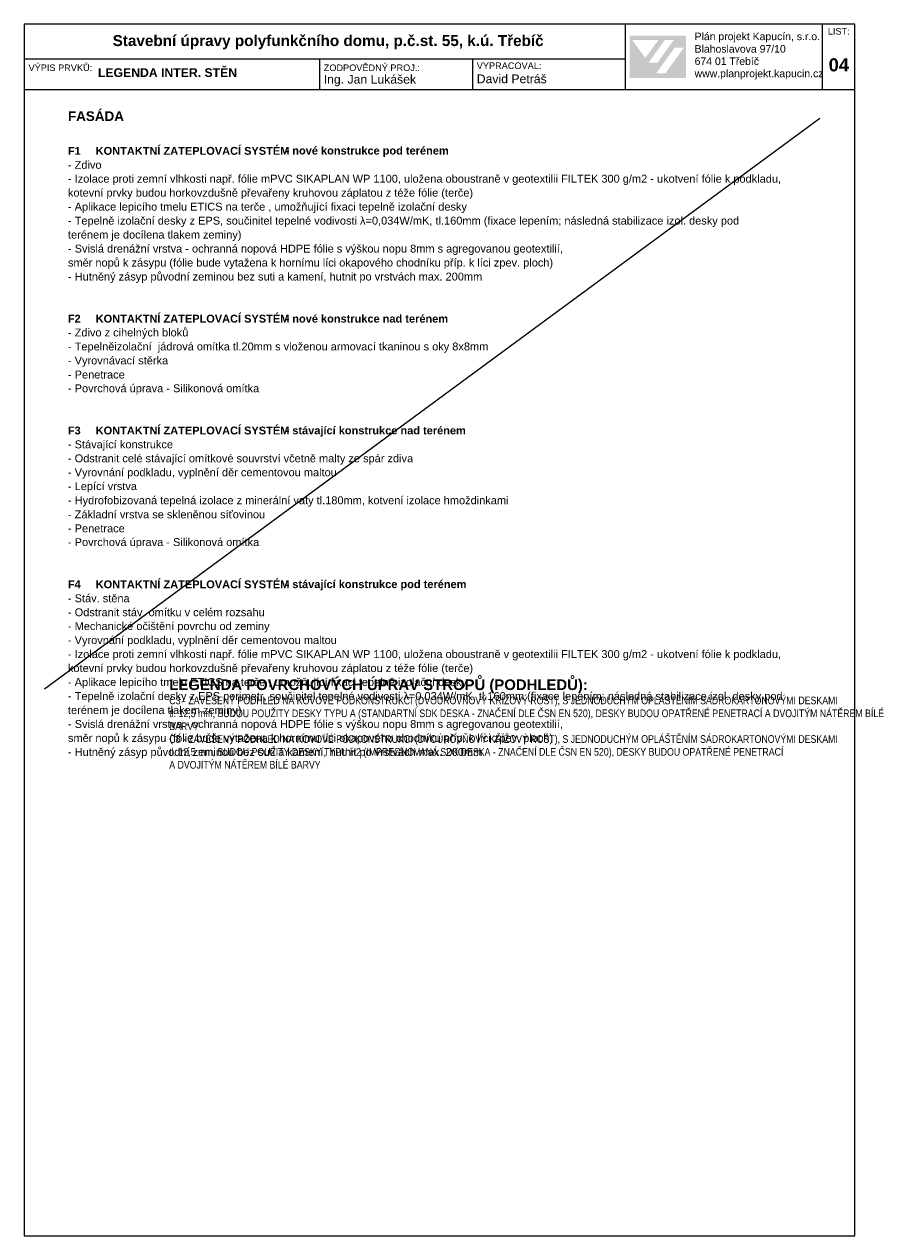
# Model space of a CAD drawing. Header units: millimetres. Extents: x 15381 to 191117, y -190522 to 367005.
# Tile 78 of 79: x 130117 to 150096, y 336357 to 364057. Entities that reach past the tile are written whole.
import ezdxf

# ---------------------------------------------------------------- set-up
doc = ezdxf.new("R2010")
doc.units = ezdxf.units.MM
doc.header["$MEASUREMENT"] = 0
doc.styles.add('GENEROVANÝ_STYL_1', font='txt')
doc.styles.add('GENEROVANÝ_STYL_2', font='txt')
doc.styles.add('GENEROVANÝ_STYL_5', font='txt')

msp = doc.modelspace()

# ---------------------------------------------------------------- hatches: boundary and pattern name
at = {"linetype": 'Continuous', "lineweight": 13}
h = msp.add_hatch(color=7, dxfattribs=at)
h.paths.add_polyline_path([(143965.1, 362825), (145255.5, 362825), (145255.5, 363798.6), (143965.1, 363798.6)])
h.paths.add_polyline_path([(144024.4, 363695.5), (144619.5, 363694.5), (144322.2, 363283.3)], flags=0)
h.paths.add_polyline_path([(144394.9, 363178.6), (144768.7, 363696.1), (144974.3, 363696.1), (144600.4, 363177.6)], flags=0)
h.paths.add_polyline_path([(144781.2, 362934.9), (144571.6, 362934.9), (144994.1, 363520.4), (145203.6, 363520.4)], flags=0)

# ---------------------------------------------------------------- linework, layer by layer
at = {"color": 7, "linetype": 'Continuous', "lineweight": 20}
for p, q in [((149117.4, 364057), (130117.4, 364057)), ((130117.4, 364057), (130117.4, 336357)), ((143867.4, 362557), (143867.4, 364057)), ((148367.4, 364057), (148367.4, 362557)), ((149117.4, 336357), (149117.4, 364057)), ((143867.4, 363257), (130117.4, 363257)), ((136867.4, 363257), (136867.4, 362557)), ((140367.4, 363257), (140367.4, 362557)), ((149117.4, 362557), (130117.4, 362557)), ((130117.4, 336357), (149117.4, 336357))]:
    msp.add_line(p, q, dxfattribs=at)
at = {"color": 8, "linetype": 'Continuous', "lineweight": 20}
msp.add_line((130581.6, 348863.8), (148310.4, 361907.8), dxfattribs=at)

# ---------------------------------------------------------------- texts
at = {"color": 7, "linetype": 'Continuous', "lineweight": 20, "attachment_point": 7}
for s, insert, char_height, style in [('\\A1;{\\pql;\\fArial|b1|i0|c238|p38;Stavební úpravy polyfunkčního domu, p.č.st. 55, k.ú. Třebíč}', (132139.9, 363482.6), 250, 'GENEROVANÝ_STYL_2'), ('\\A1;{\\pql;\\fArial|b0|i0|c238|p38;Plán projekt Kapucín, s.r.o.}', (145449.6, 363641.6), 171, 'GENEROVANÝ_STYL_1'), ('\\A1;{\\pql;\\fArial|b0|i0|c238|p38;LIST:}', (148495.5, 363819), 150, 'GENEROVANÝ_STYL_1'), ('\\A1;{\\pql;\\fArial|b0|i0|c238|p38;Blahoslavova 97/10}', (145449.6, 363405.7), 171, 'GENEROVANÝ_STYL_1'), ('\\A1;{\\pql;\\fArial|b0|i0|c238|p38;VÝPIS PRVKŮ:}', (130216.5, 362984.3), 150, 'GENEROVANÝ_STYL_1'), ('\\A1;{\\pql;\\fArial|b0|i0|c238|p38;ZODPOVĚDNÝ PROJ.:}', (136967.4, 362984.3), 150, 'GENEROVANÝ_STYL_1'), ('\\A1;{\\pql;\\fArial|b0|i0|c238|p38;VYPRACOVAL:}', (140467.4, 363031.7), 150, 'GENEROVANÝ_STYL_1'), ('\\A1;{\\pql;\\fArial|b0|i0|c238|p38;674 01 Třebíč}', (145449.6, 363123.3), 171, 'GENEROVANÝ_STYL_1'), ('\\A1;{\\pql;\\fArial|b1|i0|c238|p38;04}', (148514.7, 362974.9), 300, 'GENEROVANÝ_STYL_2'), ('\\A1;{\\pql;\\fArial|b1|i0|c238|p38;LEGENDA INTER. STĚN}', (131803.3, 362847.8), 200, 'GENEROVANÝ_STYL_2'), ('\\A1;{\\pql;\\fArial|b0|i0|c238|p38;Ing. Jan Lukášek}', (136967.4, 362638.8), 200, 'GENEROVANÝ_STYL_1'), ('\\A1;{\\pql;\\fArial|b0|i0|c238|p38;David Petráš}', (140467.4, 362705.5), 200, 'GENEROVANÝ_STYL_1'), ('\\A1;{\\pql;\\fArial|b0|i0|c238|p38;www.planprojekt.kapucin.cz}', (145449.6, 362794.4), 171, 'GENEROVANÝ_STYL_1'), ('\\A1;{\\pql;\\fArial|b1|i0|c238|p38;FASÁDA}', (131117.4, 361842.2), 220, 'GENEROVANÝ_STYL_2'), ('\\A1;{\\pql;\\fArial|b1|i0|c238|p38;F}', (131117.4, 361072.4), 180, 'GENEROVANÝ_STYL_2'), ('\\A1;{\\pql;\\fArial|b1|i0|c238|p38;1}', (131268.8, 361072.4), 180, 'GENEROVANÝ_STYL_2'), ('\\A1;{\\pql;\\fArial|b1|i0|c238|p38;KONTAKTNÍ ZATEPLOVACÍ SYSTÉM }', (131752.4, 361069.3), 180, 'GENEROVANÝ_STYL_2'), ('\\A1;{\\pql;\\fArial|b1|i0|c238|p38;nové konstrukce pod terénem}', (136248.5, 361023.7), 180, 'GENEROVANÝ_STYL_2'), ('\\A1;{\\pql;\\fArial|b0|i0|c238|p38;- Zdivo}', (131117.4, 360749.9), 180, 'GENEROVANÝ_STYL_1'), ('\\A1;{\\pql;\\fArial|b1|i0|c238|p38;^I}', (131405.4, 361072.4), 180, 'GENEROVANÝ_STYL_2'), ('\\A1;{\\pql;\\fArial|b1|i0|c238|p38;- }', (136097.1, 361072.4), 180, 'GENEROVANÝ_STYL_2'), ('\\A1;{\\pql;\\fArial|b0|i0|c238|p38;- Izolace proti zemní vlhkosti např. fólie mPVC SIKAPLAN WP 1100, uložena oboustraně v geotextilii FILTEK 300 g/m2 - ukotvení fólie k podkladu,}', (131117.4, 360381.2), 180, 'GENEROVANÝ_STYL_1'), ('\\A1;{\\pql;\\fArial|b0|i0|c238|p38;kotevní prvky budou horkovzdušně převařeny kruhovou záplatou z téže fólie (terče)}', (131117.4, 360061.4), 180, 'GENEROVANÝ_STYL_1'), ('\\A1;{\\pql;\\fArial|b0|i0|c238|p38;- Aplikace lepicího tmelu ETICS na terče , umožňující fixaci tepelně izolační desky}', (131117.4, 359741.8), 180, 'GENEROVANÝ_STYL_1'), ('\\A1;{\\pql;\\fArial|b0|i0|c238|p38;- Tepelně izolační desky z EPS, součinitel tepelné vodivosti λ=0,034W/mK, tl.160mm (fixace lepením; následná stabilizace izol. desky pod}', (131117.4, 359422), 180, 'GENEROVANÝ_STYL_1'), ('\\A1;{\\pql;\\fArial|b0|i0|c238|p38;terénem je docílena tlakem zeminy)}', (131117.4, 359102.3), 180, 'GENEROVANÝ_STYL_1'), ('\\A1;{\\pql;\\fArial|b0|i0|c238|p38;- Svislá drenážní vrstva - ochranná nopová HDPE fólie s výškou nopu 8mm s agregovanou geotextilií,}', (131117.4, 358782.8), 180, 'GENEROVANÝ_STYL_1'), ('\\A1;{\\pql;\\fArial|b0|i0|c238|p38;směr nopů k zásypu (fólie bude vytažena k hornímu líci okapového chodníku příp. k líci zpev. ploch)}', (131117.4, 358463), 180, 'GENEROVANÝ_STYL_1'), ('\\A1;{\\pql;\\fArial|b0|i0|c238|p38;- Hutněný zásyp původní zeminou bez suti a kamení, hutnit po vrstvách max. 200mm}', (131117.4, 358143.4), 180, 'GENEROVANÝ_STYL_1'), ('\\A1;{\\pql;\\fArial|b1|i0|c238|p38;F}', (131117.4, 357236.2), 180, 'GENEROVANÝ_STYL_2'), ('\\A1;{\\pql;\\fArial|b1|i0|c238|p38;2}', (131268.8, 357236.2), 180, 'GENEROVANÝ_STYL_2'), ('\\A1;{\\pql;\\fArial|b1|i0|c238|p38;KONTAKTNÍ ZATEPLOVACÍ SYSTÉM }', (131752.4, 357233.1), 180, 'GENEROVANÝ_STYL_2'), ('\\A1;{\\pql;\\fArial|b1|i0|c238|p38;nové konstrukce nad terénem}', (136248.5, 357233.4), 180, 'GENEROVANÝ_STYL_2'), ('\\A1;{\\pql;\\fArial|b0|i0|c238|p38;- Zdivo z cihelných bloků}', (131117.4, 356864.7), 180, 'GENEROVANÝ_STYL_1'), ('\\A1;{\\pql;\\fArial|b1|i0|c238|p38;^I}', (131405.4, 357236.2), 180, 'GENEROVANÝ_STYL_2'), ('\\A1;{\\pql;\\fArial|b1|i0|c238|p38;- }', (136097.1, 357236.2), 180, 'GENEROVANÝ_STYL_2'), ('\\A1;{\\pql;\\fArial|b0|i0|c238|p38;- Tepelněizolační  jádrová omítka tl.20mm s vloženou armovací tkaninou s oky 8x8mm}', (131117.4, 356545), 180, 'GENEROVANÝ_STYL_1'), ('\\A1;{\\pql;\\fArial|b0|i0|c238|p38;- Vyrovnávací stěrka}', (131117.4, 356225.3), 180, 'GENEROVANÝ_STYL_1'), ('\\A1;{\\pql;\\fArial|b0|i0|c238|p38;- Penetrace}', (131117.4, 355954.6), 180, 'GENEROVANÝ_STYL_1'), ('\\A1;{\\pql;\\fArial|b0|i0|c238|p38;- Povrchová úprava - Silikonová omítka}', (131117.4, 355588.8), 180, 'GENEROVANÝ_STYL_1'), ('\\A1;{\\pql;\\fArial|b1|i0|c238|p38;F}', (131117.4, 354678.7), 180, 'GENEROVANÝ_STYL_2'), ('\\A1;{\\pql;\\fArial|b1|i0|c238|p38;3}', (131268.8, 354675.8), 180, 'GENEROVANÝ_STYL_2'), ('\\A1;{\\pql;\\fArial|b1|i0|c238|p38;KONTAKTNÍ ZATEPLOVACÍ SYSTÉM }', (131752.4, 354675.6), 180, 'GENEROVANÝ_STYL_2'), ('\\A1;{\\pql;\\fArial|b1|i0|c238|p38;stávající konstrukce nad terénem}', (136248.5, 354626.7), 180, 'GENEROVANÝ_STYL_2'), ('\\A1;{\\pql;\\fArial|b1|i0|c238|p38;^I}', (131405.4, 354678.7), 180, 'GENEROVANÝ_STYL_2'), ('\\A1;{\\pql;\\fArial|b1|i0|c238|p38;- }', (136097.1, 354678.7), 180, 'GENEROVANÝ_STYL_2'), ('\\A1;{\\pql;\\fArial|b0|i0|c238|p38;- Stávající konstrukce}', (131117.4, 354307.2), 180, 'GENEROVANÝ_STYL_1'), ('\\A1;{\\pql;\\fArial|b0|i0|c238|p38;- Odstranit celé stávající omítkové souvrství včetně malty ze spár zdiva}', (131117.4, 353987.5), 180, 'GENEROVANÝ_STYL_1'), ('\\A1;{\\pql;\\fArial|b0|i0|c238|p38;- Vyrovnání podkladu, vyplnění děr cementovou maltou}', (131117.4, 353667.8), 180, 'GENEROVANÝ_STYL_1'), ('\\A1;{\\pql;\\fArial|b0|i0|c238|p38;- Lepící vrstva}', (131117.4, 353351), 180, 'GENEROVANÝ_STYL_1'), ('\\A1;{\\pql;\\fArial|b0|i0|c238|p38;- Hydrofobizovaná tepelná izolace z minerální vaty tl.180mm, kotvení izolace hmoždinkami}', (131117.4, 353028.4), 180, 'GENEROVANÝ_STYL_1'), ('\\A1;{\\pql;\\fArial|b0|i0|c238|p38;- Základní vrstva se skleněnou síťovinou}', (131117.4, 352757.8), 180, 'GENEROVANÝ_STYL_1'), ('\\A1;{\\pql;\\fArial|b0|i0|c238|p38;- Penetrace}', (131117.4, 352438.1), 180, 'GENEROVANÝ_STYL_1'), ('\\A1;{\\pql;\\fArial|b0|i0|c238|p38;- Povrchová úprava - Silikonová omítka}', (131117.4, 352072.2), 180, 'GENEROVANÝ_STYL_1'), ('\\A1;{\\pql;\\fArial|b1|i0|c238|p38;F}', (131117.4, 351162.2), 180, 'GENEROVANÝ_STYL_2'), ('\\A1;{\\pql;\\fArial|b1|i0|c238|p38;4}', (131268.8, 351162.2), 180, 'GENEROVANÝ_STYL_2'), ('\\A1;{\\pql;\\fArial|b1|i0|c238|p38;KONTAKTNÍ ZATEPLOVACÍ SYSTÉM }', (131752.4, 351159.1), 180, 'GENEROVANÝ_STYL_2'), ('\\A1;{\\pql;\\fArial|b1|i0|c238|p38;- }', (136097.1, 351162.2), 180, 'GENEROVANÝ_STYL_2'), ('\\A1;{\\pql;\\fArial|b1|i0|c238|p38;stávající konstrukce pod terénem}', (136248.5, 351110.2), 180, 'GENEROVANÝ_STYL_2'), ('\\A1;{\\pql;\\fArial|b0|i0|c238|p38;- Stáv. stěna}', (131117.4, 350839.5), 180, 'GENEROVANÝ_STYL_1'), ('\\A1;{\\pql;\\fArial|b1|i0|c238|p38;^I}', (131405.4, 351162.2), 180, 'GENEROVANÝ_STYL_2'), ('\\A1;{\\pql;\\fArial|b0|i0|c238|p38;- Odstranit stáv. omítku v celém rozsahu}', (131117.4, 350519.8), 180, 'GENEROVANÝ_STYL_1'), ('\\A1;{\\pql;\\fArial|b0|i0|c238|p38;- Mechanické očištění povrchu od zeminy}', (131117.4, 350151.3), 180, 'GENEROVANÝ_STYL_1'), ('\\A1;{\\pql;\\fArial|b0|i0|c238|p38;- Vyrovnání podkladu, vyplnění děr cementovou maltou}', (131117.4, 349831.6), 180, 'GENEROVANÝ_STYL_1'), ('\\A1;{\\pql;\\fArial|b0|i0|c238|p38;- Izolace proti zemní vlhkosti např. fólie mPVC SIKAPLAN WP 1100, uložena oboustraně v geotextilii FILTEK 300 g/m2 - ukotvení fólie k podkladu,}', (131117.4, 349511.9), 180, 'GENEROVANÝ_STYL_1'), ('\\A1;{\\pql;\\fArial|b0|i0|c238|p38;kotevní prvky budou horkovzdušně převařeny kruhovou záplatou z téže fólie (terče)}', (131117.4, 349192.1), 180, 'GENEROVANÝ_STYL_1'), ('\\A1;{\\pql;\\fArial|b0|i0|c238|p38;- Aplikace lepicího tmelu ETICS na terče , umožňující fixaci tepelně izolační desky}', (131117.4, 348872.5), 180, 'GENEROVANÝ_STYL_1'), ('\\A1;{\\pql;\\fArial|b1|i0|c238|p38;LEGENDA POVRCHOVÝCH ÚPRAV STROPŮ (PODHLEDŮ):}', (133435.2, 348760.5), 243.75, 'GENEROVANÝ_STYL_2'), ('\\A1;{\\pql;\\fArial|b0|i0|c238|p38;- Tepelně izolační desky z EPS perimetr, součinitel tepelné vodivosti λ=0,034W/mK, tl.160mm (fixace lepením; následná stabilizace izol. desky pod}', (131117.4, 348552.7), 180, 'GENEROVANÝ_STYL_1'), ('\\A1;{\\pql;\\fArial Narrow|b0|i0|c238|p34;C3 - ZAVĚŠENÝ PODHLED NA KOVOVÉ PODKONSTRUKCI (DVOÚROVŇOVÝ KŘÍŽOVÝ ROŠT), S JEDNODUCHÝM OPLÁŠTĚNÍM SÁDROKARTONOVÝMI DESKAMI}', (133435.2, 348456.1), 174.8572, 'GENEROVANÝ_STYL_5'), ('\\A1;{\\pql;\\fArial|b0|i0|c238|p38;terénem je docílena tlakem zeminy)}', (131117.4, 348233.1), 180, 'GENEROVANÝ_STYL_1'), ('\\A1;{\\pql;\\fArial Narrow|b0|i0|c238|p34;tl. 12,5 mm, BUDOU POUŽITY DESKY TYPU A (STANDARTNÍ SDK DESKA - ZNAČENÍ DLE ČSN EN 520), DESKY BUDOU OPATŘENÉ PENETRACÍ A DVOJITÝM NÁTĚREM BÍLÉ}', (133435.2, 348162.1), 174.8572, 'GENEROVANÝ_STYL_5'), ('\\A1;{\\pql;\\fArial|b0|i0|c238|p38;- Svislá drenážní vrstva - ochranná nopová HDPE fólie s výškou nopu 8mm s agregovanou geotextilií,}', (131117.4, 347913.5), 180, 'GENEROVANÝ_STYL_1'), ('\\A1;{\\pql;\\fArial Narrow|b0|i0|c238|p34;BARVY}', (133435.2, 347920), 174.857, 'GENEROVANÝ_STYL_5'), ('\\A1;{\\pql;\\fArial|b0|i0|c238|p38;směr nopů k zásypu (fólie bude vytažena k hornímu líci okapového chodníku příp. k líci zpev. ploch)}', (131117.4, 347593.7), 180, 'GENEROVANÝ_STYL_1'), ('\\A1;{\\pql;\\fArial Narrow|b0|i0|c238|p34;C8 - ZAVĚŠENÝ PODHLED NA KOVOVÉ PODKONSTRUKCI (DVOÚROVŇOVÝ KŘÍŽOVÝ ROŠT), S JEDNODUCHÝM OPLÁŠTĚNÍM SÁDROKARTONOVÝMI DESKAMI}', (133435.2, 347574.2), 174.8572, 'GENEROVANÝ_STYL_5'), ('\\A1;{\\pql;\\fArial|b0|i0|c238|p38;- Hutněný zásyp původní zeminou bez suti a kamení, hutnit po vrstvách max. 200mm}', (131117.4, 347274.1), 180, 'GENEROVANÝ_STYL_1'), ('\\A1;{\\pql;\\fArial Narrow|b0|i0|c238|p34;tl. 12,5 mm, BUDOU POUŽITY DESKY TYPU H2 (IMPREGNOVANÁ SDK DESKA - ZNAČENÍ DLE ČSN EN 520), DESKY BUDOU OPATŘENÉ PENETRACÍ}', (133435.2, 347280.2), 174.8572, 'GENEROVANÝ_STYL_5'), ('\\A1;{\\pql;\\fArial Narrow|b0|i0|c238|p34;A DVOJITÝM NÁTĚREM BÍLÉ BARVY}', (133435.2, 347035.1), 174.857, 'GENEROVANÝ_STYL_5')]:
    msp.add_mtext(s, dxfattribs=dict(at, insert=insert, char_height=char_height, style=style))

doc.saveas('drawing.dxf')
